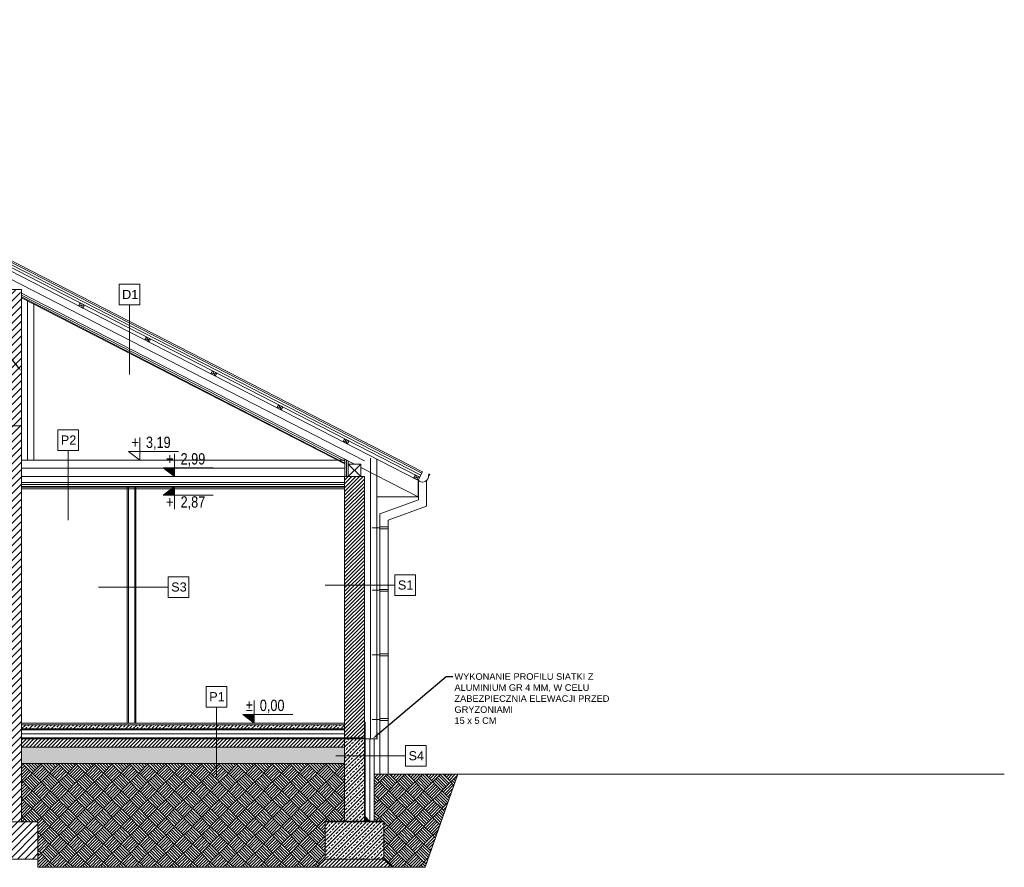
# Model space of a CAD drawing. Header units: millimetres. Extents: x 6506 to 39690, y 4581 to 25261.
# Tile 26 of 27: x 25201 to 26392, y 14278 to 15305. Entities that reach past the tile are written whole.
import ezdxf
from ezdxf import colors
from ezdxf.entities.mleader import LeaderData, LeaderLine
from ezdxf.enums import TextEntityAlignment as Align
from ezdxf.math import Vec2, Vec3

# ---------------------------------------------------------------- set-up
doc = ezdxf.new("R2010")
doc.units = ezdxf.units.MM
doc.linetypes.add('ACAD_ISO03W100', pattern=[30, 12, -18])
doc.layers.get('0').update_dxf_attribs({"color": 251, "lineweight": 5})
doc.layers.add('000_HATCH', color=251, linetype='Continuous', lineweight=5, transparency=0.5)
for name, color, linetype, lineweight in [('A_DZIAŁOWA_PROJEKTOWANE', 251, 'Continuous', 5), ('A_HATCH', 251, 'Continuous', 5), ('A_HYDROIZOLACJA', 251, 'ACAD_ISO03W100', 5), ('A_IZOLEACJA TERMI_PROJEKTOWANA', 251, 'Continuous', 5), ('A_KONST_ISTNIEJĄCE', 251, 'Continuous', 5), ('A_OPISY', 251, 'Continuous', 5), ('A_RYNNY', 251, 'Continuous', 5), ('A_WIDOK', 251, 'Continuous', 5), ('A_ŚCIANY NOWOPROJEKTOWANE', 251, 'Continuous', 5)]:
    doc.layers.add(name, color=color, linetype=linetype, lineweight=lineweight)
doc.layers.add('A_NIEWIDOCZNE  POMOCNICZE', color=251, linetype='ACAD_ISO03W100', lineweight=5, plot=False)
doc.styles.add('APLUS', font='arial.ttf', dxfattribs={"width": 0.6})
doc.styles.get("Standard").update_dxf_attribs({"font": 'arial.ttf'})
doc.linetypes.add('BATTING', pattern='A,0.0001,-0.1,[134,ltypeshp.shx,S=0.1,R=0,X=-0.1,Y=0],-0.2,[134,ltypeshp.shx,S=0.1,R=180,X=0.1,Y=0],-0.1', length=0.4001)
pattern_1 = [(45, (4017.207, -2375.465), (-4.490128, 4.490128), []), (45, (4021.697, -2375.465), (-4.490128, 4.490128), [3.175, -1.5875])]
pattern_2 = [(45, (4017.2067, -2375.465), (-2.24506403, 2.24506403), [])]
pattern_3 = [(135, (-3039.768, -2375.465), (-21.552615, 0), [15.24, -15.24]), (135, (-3037.972, -2373.669), (-21.552615, 0), [15.24, -15.24]), (135, (-3036.176, -2371.873), (-21.552615, 0), [15.24, -15.24]), (135, (-3034.38, -2370.077), (-21.552615, 0), [15.24, -15.24]), (135, (-3032.584, -2368.28), (-21.552615, 0), [15.24, -15.24]), (135, (-3030.787, -2366.485), (-21.552615, 0), [15.24, -15.24]), (135, (-3028.991, -2364.689), (-21.552615, 0), [15.24, -15.24]), (45, (-3050.544, -2364.689), (21.552615, 0), [15.24, -15.24]), (45, (-3052.34, -2362.893), (21.552615, 0), [15.24, -15.24]), (45, (-3054.136, -2361.096), (21.552615, 0), [15.24, -15.24]), (45, (-3055.932, -2359.3), (21.552615, 0), [15.24, -15.24]), (45, (-3057.728, -2357.504), (21.552615, 0), [15.24, -15.24]), (45, (-3059.524, -2355.708), (21.552615, 0), [15.24, -15.24]), (45, (-3061.32, -2353.912), (21.552615, 0), [15.24, -15.24])]

# ---------------------------------------------------------------- blocks, each defined once
blk = doc.blocks.new('*U5')
blk.add_hatch(color=256).paths.add_polyline_path([(0, 0.153), (-0.198, 0.153), (0, 0)])
blk.add_line((0, 0.153), (0, 0.4))
blk.add_lwpolyline([(0, 0.153), (0, 0), (-0.198, 0.153), (0.685, 0.153)])
at = {"style": 'APLUS', "width": 0.8}
blk.add_attdef('%%P_0.00', text='', height=0.2, dxfattribs=at).set_placement((-0.146, 0.153), align=Align.BOTTOM_LEFT)
blk = doc.blocks.new('*U49')
blk.add_hatch(color=256).paths.add_polyline_path([(0, 0.153), (-0.198, 0.153), (0, 0)])
blk.add_line((0, 0.153), (0, 0.4))
blk.add_lwpolyline([(0, 0.153), (0, 0), (-0.198, 0.153), (0.685, 0.153)])
at = {"style": 'APLUS', "width": 0.8}
blk.add_attdef('%%P_0.00', text='', height=0.2, dxfattribs=at).set_placement((-0.146, 0.153), align=Align.BOTTOM_LEFT)
blk = doc.blocks.new('*U48')
blk.add_hatch(color=256).paths.add_polyline_path([(0, -0.153), (-0.198, -0.153), (0, 0)])
blk.add_line((0, -0.153), (0, -0.4))
blk.add_lwpolyline([(0, -0.153), (0, 0), (-0.198, -0.153), (0.685, -0.153)])
at = {"style": 'APLUS', "width": 0.8}
blk.add_attdef('%%P_0.00', text='', height=0.2, dxfattribs=at).set_placement((-0.146, -0.469), align=Align.BOTTOM_LEFT)
blk = doc.blocks.new('*U50')
blk.add_line((0, 0.153), (0, 0.4))
blk.add_lwpolyline([(0, 0.153), (0, 0), (-0.198, 0.153), (0.685, 0.153)])
at = {"style": 'APLUS', "width": 0.8}
blk.add_attdef('%%P_0.00', text='', height=0.2, dxfattribs=at).set_placement((-0.146, 0.153), align=Align.BOTTOM_LEFT)

msp = doc.modelspace()

# ---------------------------------------------------------------- hatches: boundary and pattern name
at = {"layer": '000_HATCH', "ltscale": 2}
h = msp.add_hatch(dxfattribs=at)
h.set_pattern_fill('ANSI33', color=256)
h.set_pattern_definition(pattern_1)
h.paths.add_polyline_path([(25593.8, 14450.9), (25202.8, 14450.9), (25202.8, 14445.9), (25593.8, 14445.9)])
h = msp.add_hatch(dxfattribs=at)
h.set_pattern_fill('ANSI31', color=256)
h.set_pattern_definition(pattern_2)
h.paths.add_polyline_path([(25593.8, 14423.9), (25593.8, 14433.9), (25202.8, 14433.9), (25202.8, 14423.9)])
h = msp.add_hatch(dxfattribs=at)
h.set_pattern_fill('AR-CONC', color=256, scale=0.05)
h.set_pattern_definition([(50, (4017.207, -2375.465), (9.1092334, -0.7969543), [0.9525, -10.4775]), (355, (4017.207, -2375.465), (-1.762171, 9.5528423), [0.762, -8.3820292]), (100.451445, (4017.966, -2375.531), (7.3470624, 8.7558876), [0.8095004, -8.9045122]), (46.1842, (4017.207, -2372.925), (13.553952, -2.1021164), [1.42875, -15.71625]), (96.63556, (4018.336, -2373.1), (11.870207, 12.371306), [1.214251, -13.3567804]), (351.18415, (4017.207, -2372.925), (11.870207, 12.371306), [1.1429984, -12.5729866]), (21, (4018.477, -2373.56), (7.5807196, -5.11326), [0.9525, -10.4775]), (326, (4018.477, -2373.56), (3.0901014, 9.2093983), [0.762, -8.382]), (71.451445, (4019.1085, -2373.986), (10.670821, 4.0961384), [0.8095004, -8.904497]), (37.5, (4017.2067, -2375.465), (0.15443016, 4.22775194), [0, -8.2804, 0, -8.509, 0, -8.41375]), (7.5, (4017.2067, -2375.465), (3.3409831, 5.00902874), [0, -4.8514, 0, -8.0899, 0, -3.20675]), (327.5, (4014.3746, -2375.465), (6.77952976, -0.2864372), [0, -3.175, 0, -9.906, 0, -13.1445]), (317.5, (4013.1046, -2375.465), (7.4064591, 1.2713246), [0, -4.1275, 0, -6.5786, 0, -9.3345])])
h.paths.add_polyline_path([(25202.8, 14423.9), (25202.8, 14403.9), (25593.8, 14403.9), (25593.8, 14423.9)])
h = msp.add_hatch(dxfattribs=at)
h.set_pattern_fill('AR-PARQ1', color=256, scale=0.05, angle=45)
h.set_pattern_definition(pattern_3)
h.paths.add_polyline_path([(25202.8, 14403.9), (25202.8, 14333.3), (25222.8, 14333.3), (25222.8, 14278.3), (25560.3, 14278.3), (25570.3, 14288.3), (25570.3, 14333.3), (25593.8, 14333.3), (25593.8, 14403.9)])
h = msp.add_hatch(dxfattribs=at)
h.set_pattern_fill('AR-PARQ1', color=256, scale=0.05, angle=45)
h.set_pattern_definition(pattern_3)
h.paths.add_polyline_path([(25629.8, 14390.9), (25629.8, 14334.3), (25641.3, 14334.3), (25641.3, 14333.8), (25641.3, 14333.3), (25641.3, 14288.3), (25651.3, 14278.3), (25691.3, 14278.3), (25730.7, 14390.9)])
at = {"layer": 'A_DZIAŁOWA_PROJEKTOWANE', "ltscale": 2}
h = msp.add_hatch(dxfattribs=at)
h.set_pattern_fill('ANSI31', color=256)
h.set_pattern_definition(pattern_2)
h.paths.add_polyline_path([(25593.8, 14434.9), (25617.8, 14434.9), (25617.8, 14751.4), (25593.8, 14751.4)])
h = msp.add_hatch(dxfattribs=at)
h.set_pattern_fill('ANSI33', color=256)
h.set_pattern_definition(pattern_1)
h.paths.add_polyline_path([(25617.8, 14433.9), (25593.8, 14433.9), (25593.8, 14333.3), (25617.8, 14333.3)])
h.paths.add_polyline_path([(25570.3, 14333.3), (25570.3, 14288.3), (25641.3, 14288.3), (25641.3, 14333.3)])
h = msp.add_hatch(dxfattribs=at)
h.set_pattern_fill('ANSI31', color=256)
h.set_pattern_definition(pattern_2)
h.paths.add_polyline_path([(25641.3, 14288.3), (25570.3, 14288.3), (25560.3, 14278.3), (25651.3, 14278.3)])
at = {"layer": 'A_HATCH'}
h = msp.add_hatch(dxfattribs=at)
h.set_pattern_fill('ANSI31', color=256, scale=2)
h.set_pattern_definition([(45, (4017.207, -2375.465), (-4.490128, 4.490128), [])])
h.paths.add_polyline_path([(25202.8, 14812.9), (25159.8, 14812.9), (25159.8, 14333.3), (25202.8, 14333.3)])
h.paths.add_polyline_path([(25222.8, 14333.3), (25139.8, 14333.3), (25139.8, 14288.3), (25222.8, 14288.3)])
h.paths.add_polyline_path([(25159.8, 14452.9), (23927.8, 14452.9), (23927.8, 14412.9), (25159.8, 14412.9)])
h.paths.add_polyline_path([(23947.8, 14333.4), (23864.8, 14333.4), (23864.8, 14288.4), (23947.8, 14288.4)])
h.paths.add_polyline_path([(23927.8, 14812.9), (23884.8, 14812.9), (23884.8, 14333.4), (23927.8, 14333.4)])
h.paths.add_polyline_path([(25159.8, 14812.9), (23927.8, 14812.9), (23927.8, 14787.9), (25159.8, 14787.9)])
h.paths.add_polyline_path([(23927.8, 14862.9), (23899.8, 14862.9), (23899.8, 14812.9), (23927.8, 14812.9)])
h.paths.add_polyline_path([(23899.8, 14862.9), (23884.8, 14862.9), (23884.8, 14812.9), (23899.8, 14812.9)])
h.paths.add_polyline_path([(25202.8, 14973.5), (25194.3, 14977.9), (25175.8, 14977.9), (25175.8, 14812.9), (25202.8, 14812.9)])
h.paths.add_polyline_path([(25175.8, 14977.9), (25159.8, 14977.9), (25159.8, 14812.9), (25175.8, 14812.9)])
at = {"layer": 'A_NIEWIDOCZNE  POMOCNICZE', "ltscale": 2}
h = msp.add_hatch(dxfattribs=at)
h.set_pattern_fill('HONEY', color=256, scale=0.2)
h.set_pattern_definition([(0, (-3039.7677, -2375.4649), (0.9525, 0.549926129), [0.635, -1.27]), (120, (-3039.7677, -2375.4649), (-0.952499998, 0.549926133), [0.635, -1.27]), (60, (-3039.7677, -2375.4649), (2e-09, 1.099852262), [-1.27, 0.635])])
h.paths.add_polyline_path([(25618.8, 14339.8), (25618.8, 14334.3), (25624.1, 14334.3)])

# ---------------------------------------------------------------- linework, layer by layer
at = {"layer": '000_HATCH', "linetype": 'BATTING', "ltscale": 6}
msp.add_line((25202.8, 14741.9), (25594.3, 14741.9), dxfattribs=at)
at = {"layer": '000_HATCH', "linetype": 'BATTING', "ltscale": 12}
msp.add_line((25202.8, 14439.9), (25593.8, 14439.9), dxfattribs=at)
at = {"layer": '000_HATCH', "ltscale": 2}
for p, q in [((25730.7, 14390.9), (25691.3, 14278.3)), ((25691.3, 14278.3), (25222.8, 14278.3))]:
    msp.add_line(p, q, dxfattribs=at)
at = {"layer": '000_HATCH', "ltscale": 2, "const_width": 1.5}
msp.add_lwpolyline([(25617.8, 14433.9), (25633, 14433.9), (25633, 14441.4)], dxfattribs=at)
at = {"layer": 'A_DZIAŁOWA_PROJEKTOWANE', "ltscale": 2}
for p, q in [((25330.8, 14452.9), (25330.8, 14739.5)), ((25332.3, 14452.9), (25332.3, 14739.5)), ((25339.8, 14452.9), (25339.8, 14739.5)), ((25341.3, 14452.9), (25341.3, 14739.5)), ((25617.8, 14433.9), (25618.8, 14433.9))]:
    msp.add_line(p, q, dxfattribs=at)
at = {"layer": 'A_HYDROIZOLACJA', "ltscale": 0.2, "const_width": 1}
for points in [[(25202.8, 14738.9), (25594.3, 14738.9)], [(25618.3, 14334.3), (25618.3, 14453.9)], [(25202.8, 14445.4), (25593.8, 14445.4)], [(25202.8, 14434.4), (25617.8, 14434.4)], [(25641.3, 14333.8), (25570.3, 14333.8)]]:
    msp.add_lwpolyline(points, dxfattribs=at)
at = {"layer": 'A_IZOLEACJA TERMI_PROJEKTOWANA', "linetype": 'BATTING', "ltscale": 19}
msp.add_line((25210.3, 14771.4), (25210.3, 14964), dxfattribs=at)
at = {"layer": 'A_IZOLEACJA TERMI_PROJEKTOWANA', "ltscale": 2}
for p, q in [((25217.8, 14771.4), (25217.8, 14960.1)), ((25202.8, 14771.4), (25593.8, 14771.4)), ((25202.8, 14771.4), (25217.8, 14771.4)), ((25594.3, 14772.2), (25594.3, 14751.4)), ((25632.8, 14433.9), (25632.8, 14772.8)), ((25632.8, 14433.9), (25618.8, 14433.9)), ((25625.8, 14433.9), (25618.8, 14433.9)), ((25625.3, 14433.9), (25632.8, 14433.9)), ((25629.8, 14433.9), (25629.8, 14334.3)), ((25618.8, 14339.8), (25624.1, 14334.3))]:
    msp.add_line(p, q, dxfattribs=at)
at = {"layer": 'A_IZOLEACJA TERMI_PROJEKTOWANA', "linetype": 'BATTING', "ltscale": 5}
msp.add_line((25596.3, 14770.8), (25596.3, 14751.4), dxfattribs=at)
at = {"layer": 'A_IZOLEACJA TERMI_PROJEKTOWANA', "linetype": 'BATTING', "ltscale": 18}
msp.add_line((25625.3, 14773.9), (25625.3, 14433.9), dxfattribs=at)
at = {"layer": 'A_IZOLEACJA TERMI_PROJEKTOWANA', "linetype": 'BATTING', "ltscale": 22}
msp.add_line((25202.8, 14761.4), (25593.8, 14761.4), dxfattribs=at)
at = {"layer": 'A_IZOLEACJA TERMI_PROJEKTOWANA', "linetype": 'BATTING', "ltscale": 13}
msp.add_line((25624.3, 14433.9), (25624.3, 14334.3), dxfattribs=at)
at = {"layer": 'A_IZOLEACJA TERMI_PROJEKTOWANA', "linetype": 'BATTING', "ltscale": 22}
msp.add_lwpolyline([(25617.8, 14770.4), (24623.2, 15281.4), (23884.8, 14874.2)], dxfattribs=at)
at = {"layer": 'A_IZOLEACJA TERMI_PROJEKTOWANA', "ltscale": 2}
for points in [[(25605.8, 14766.4), (25202.8, 14973.5)], [(25594.3, 14767.8), (25202.8, 14969)]]:
    msp.add_lwpolyline(points, dxfattribs=at)
at = {"layer": 'A_IZOLEACJA TERMI_PROJEKTOWANA', "linetype": 'BATTING', "ltscale": 5}
msp.add_lwpolyline([(25594.3, 14770.1), (25202.8, 14971.2)], dxfattribs=at)
at = {"layer": 'A_KONST_ISTNIEJĄCE', "ltscale": 2}
for p, q in [((25175.8, 14977.9), (25202.8, 14977.9)), ((25202.8, 14812.9), (25202.8, 14977.9)), ((25159.8, 14812.9), (25202.8, 14812.9)), ((25202.8, 14333.3), (25202.8, 14812.9)), ((25139.8, 14333.3), (25222.8, 14333.3)), ((25222.8, 14333.3), (25222.8, 14288.3)), ((25139.8, 14288.3), (25222.8, 14288.3))]:
    msp.add_line(p, q, dxfattribs=at)
msp.add_lwpolyline([(25598.3, 14751.4), (25613.3, 14751.4), (25613.3, 14766.4), (25598.3, 14766.4)], close=True, dxfattribs=at)
at = {"layer": 'A_NIEWIDOCZNE  POMOCNICZE', "ltscale": 2}
msp.add_line((25222.8, 14288.3), (25222.8, 14278.3), dxfattribs=at)
at = {"layer": 'A_OPISY'}
for p, q in [((25333.5, 14959.4), (25333.5, 14875)), ((25259.2, 14783.1), (25259.2, 14698.7)), ((25380.4, 14617.6), (25295.9, 14617.6)), ((25654.6, 14620), (25570.2, 14620)), ((25438.8, 14472.4), (25438.8, 14387.9)), ((25667.6, 14413.4), (25583.1, 14413.4))]:
    msp.add_line(p, q, dxfattribs=at)
for points in [[(25321, 14959.4), (25346, 14959.4), (25346, 14984.4), (25321, 14984.4)], [(25246.7, 14783.1), (25271.7, 14783.1), (25271.7, 14808.1), (25246.7, 14808.1)], [(25654.6, 14607.5), (25679.6, 14607.5), (25679.6, 14632.5), (25654.6, 14632.5)], [(25380.4, 14605.1), (25405.4, 14605.1), (25405.4, 14630.1), (25380.4, 14630.1)], [(25426.3, 14472.4), (25451.3, 14472.4), (25451.3, 14497.4), (25426.3, 14497.4)], [(25667.6, 14400.9), (25692.6, 14400.9), (25692.6, 14425.9), (25667.6, 14425.9)]]:
    msp.add_lwpolyline(points, close=True, dxfattribs=at)
at = {"layer": 'A_RYNNY'}
for p, q in [((25636.4, 14689.4), (25627.4, 14689.4)), ((25636.4, 14613.7), (25627.4, 14613.7)), ((25636.4, 14535.4), (25627.4, 14535.4)), ((25636.4, 14457.1), (25627.4, 14457.1))]:
    msp.add_line(p, q, dxfattribs=at)
for points in [[(25682.8, 14747.1), (25684.3, 14745.8), (25686.2, 14745), (25688.1, 14744.7), (25690, 14745), (25691.8, 14745.8), (25693.4, 14747.1), (25694.6, 14748.7), (25695.3, 14750.7), (25695.6, 14752.8), (25696.3, 14753.1), (25696.5, 14753.2), (25696.7, 14753.4), (25696.8, 14753.6), (25696.8, 14753.9), (25696.7, 14754.1), (25696.5, 14754.3), (25696.3, 14754.4), (25696.1, 14754.5), (25695.9, 14754.4), (25695.7, 14754.3), (25695.5, 14754.1), (25695.5, 14753.8), (25695.5, 14753.8), (25695.6, 14754.1), (25695.7, 14754.2), (25695.9, 14754.4), (25696.1, 14754.4), (25696.3, 14754.4), (25696.5, 14754.3), (25696.6, 14754.1), (25696.7, 14753.9), (25696.7, 14753.6), (25696.6, 14753.4), (25696.5, 14753.2), (25696.3, 14753.1), (25695.5, 14752.9), (25695.3, 14750.7), (25694.5, 14748.8), (25693.4, 14747.1), (25691.8, 14745.8), (25690, 14745), (25688.1, 14744.7), (25686.2, 14745), (25684.4, 14745.8), (25682.8, 14747.1)], [(25636.4, 14390.9), (25636.4, 14706.2), (25683.1, 14723.1), (25683.1, 14746.8)], [(25693.1, 14746.8), (25693.1, 14715.5), (25646.4, 14698.6), (25646.4, 14390.9)]]:
    msp.add_lwpolyline(points, dxfattribs=at)
for points in [[(25646.4, 14690.6), (25636.4, 14690.6), (25636.4, 14688.3), (25646.4, 14688.3)], [(25646.4, 14614.8), (25636.4, 14614.8), (25636.4, 14612.5), (25646.4, 14612.5)], [(25646.4, 14536.6), (25636.4, 14536.6), (25636.4, 14534.3), (25646.4, 14534.3)], [(25646.4, 14458.3), (25636.4, 14458.3), (25636.4, 14456), (25646.4, 14456)]]:
    msp.add_lwpolyline(points, close=True, dxfattribs=at)
at = {"layer": 'A_WIDOK', "ltscale": 2}
for p, q in [((25279, 14959.1), (25271.9, 14958.2)), ((25273.7, 14961.8), (25277.2, 14955.5)), ((25353.8, 14920.7), (25357.3, 14914.4)), ((25359.1, 14917.9), (25351.9, 14917.1)), ((25439.1, 14876.8), (25432, 14876)), ((25433.8, 14879.5), (25437.3, 14873.2)), ((25519.2, 14835.7), (25512, 14834.8)), ((25513.9, 14838.4), (25517.4, 14832.1)), ((25599.2, 14794.5), (25592.1, 14793.7)), ((25593.9, 14797.3), (25597.4, 14791)), ((25598.3, 14766.4), (25598.3, 14770.3)), ((25598.3, 14766.4), (25613.3, 14751.4)), ((25613.3, 14766.4), (25598.3, 14751.4)), ((25679.3, 14753.4), (25682.8, 14747.1)), ((25688.1, 14757.3), (25682.8, 14747.1)), ((25594.3, 14744.4), (25202.8, 14744.4)), ((25684.7, 14750.7), (25677.5, 14749.8)), ((25682.8, 14747.1), (25682.8, 14726.9)), ((25594.3, 14738.4), (25202.8, 14738.4)), ((25594.3, 14736.4), (25202.8, 14736.4)), ((25682.8, 14726.9), (25632.8, 14726.9)), ((25618.8, 14453.9), (25617.8, 14453.9)), ((25618.8, 14334.3), (25618.8, 14453.9)), ((25593.8, 14452.9), (25202.8, 14452.9)), ((25593.8, 14450.9), (25202.8, 14450.9)), ((25593.8, 14445.9), (25202.8, 14445.9)), ((25593.8, 14444.9), (25202.8, 14444.9)), ((25202.8, 14444.9), (25202.8, 14434.9)), ((25617.8, 14434.9), (25202.8, 14434.9)), ((25593.8, 14433.9), (25202.8, 14433.9)), ((25593.8, 14423.9), (25202.8, 14423.9)), ((25593.8, 14403.9), (25202.8, 14403.9)), ((26392.2, 14390.9), (25629.8, 14390.9)), ((25570.3, 14333.3), (25570.3, 14334.3)), ((25570.3, 14334.3), (25641.3, 14334.3)), ((25641.3, 14334.3), (25641.3, 14333.3)), ((25560.3, 14278.3), (25570.3, 14288.3)), ((25651.3, 14278.3), (25641.3, 14288.3)), ((25560.3, 14278.3), (25651.3, 14278.3))]:
    msp.add_line(p, q, dxfattribs=at)
for points in [[(25688.1, 14757.3), (24622.8, 15304.6), (23817.3, 14860.4)], [(25687.2, 14755.5), (24622.9, 15302.4), (23818.2, 14858.6)], [(25686, 14753.3), (24622.9, 15299.5), (23819.4, 14856.4)], [(25682.8, 14751.6), (24623, 15296.1), (23820.9, 14853.8)], [(25681, 14748), (24623, 15291.6), (23822.8, 14850.3)], [(25594.3, 14766.7), (25202.8, 14967.9)], [(25682.8, 14726.9), (25613.3, 14762.6)]]:
    msp.add_lwpolyline(points, dxfattribs=at)
at = {"layer": 'A_ŚCIANY NOWOPROJEKTOWANE', "ltscale": 2}
for p, q in [((25202.8, 14751.4), (25593.8, 14751.4)), ((25202.8, 14751.4), (25202.8, 14739.4)), ((25593.8, 14333.3), (25593.8, 14751.4)), ((25593.8, 14751.4), (25617.8, 14751.4)), ((25617.8, 14333.3), (25617.8, 14751.4)), ((25202.8, 14739.4), (25593.8, 14739.4)), ((25593.8, 14433.9), (25617.8, 14433.9)), ((25570.3, 14333.3), (25641.3, 14333.3)), ((25570.3, 14333.3), (25570.3, 14288.3)), ((25641.3, 14333.3), (25641.3, 14288.3)), ((25570.3, 14288.3), (25641.3, 14288.3))]:
    msp.add_line(p, q, dxfattribs=at)
for points in [[(25279, 14959.1), (25277.2, 14955.5), (25271.9, 14958.2), (25273.7, 14961.8)], [(25359.1, 14917.9), (25357.3, 14914.4), (25351.9, 14917.1), (25353.8, 14920.7)], [(25439.1, 14876.8), (25437.3, 14873.2), (25432, 14876), (25433.8, 14879.5)], [(25519.2, 14835.7), (25517.4, 14832.1), (25512, 14834.8), (25513.9, 14838.4)], [(25599.2, 14794.5), (25597.4, 14791), (25592.1, 14793.7), (25593.9, 14797.3)], [(25598.3, 14751.4), (25613.3, 14751.4), (25613.3, 14766.4), (25598.3, 14766.4)], [(25684.7, 14750.7), (25682.8, 14747.1), (25677.5, 14749.8), (25679.3, 14753.4)]]:
    msp.add_lwpolyline(points, close=True, dxfattribs=at)

# ---------------------------------------------------------------- block references
at = {"layer": 'A_OPISY', "transparency": 33554687, "xscale": 68.67492864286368, "yscale": 68.67492864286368, "zscale": 68.67492864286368, "rotation": 1.435389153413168e-05}
for name, p, values in [('*U50', (25346, 14771.4), {'%%P_0.00': '+  3,19'}), ('*U49', (25387.9, 14751.4), {'%%P_0.00': '+  2,99'}), ('*U5', (25484.3, 14452.9), {'%%P_0.00': '%%p  0,00'})]:
    msp.add_blockref(name, p, dxfattribs=at).add_auto_attribs(values)
at = {"layer": 'A_OPISY', "transparency": 33554687}
ref = msp.add_blockref('*U48', (25387.9, 14739.4), dxfattribs=dict(at, xscale=68.67492864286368, yscale=68.67492864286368, zscale=68.67492864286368, rotation=1.435389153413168e-05))
ref.add_attrib('%%P_0.00', '+  2,87', dxfattribs={"layer": '0', "height": 13.73, "rotation": 0, "style": 'APLUS', "width": 0.8}).set_placement((25377.9, 14709.7), align=Align.BOTTOM_LEFT)

# ---------------------------------------------------------------- texts
at = {"layer": 'A_OPISY'}
for s, p in [('D1', (25324.6, 14966.5)), ('P2', (25250.4, 14790.2)), ('S3', (25384, 14612.2)), ('S1', (25658.3, 14614.6)), ('P1', (25430, 14479.4)), ('S4', (25671.2, 14407.9))]:
    msp.add_text(s, height=11, dxfattribs=at).set_placement(p)

# ---------------------------------------------------------------- leaders
at = {"layer": 'A_DZIAŁOWA_PROJEKTOWANE', "ltscale": 2}
ml = msp.add_multileader_mtext('Standard', dxfattribs=at)
ml.set_content('DOCIEPLENIE ŚCINY KOLANKOWEJ STYROPIANEM GR. 15 CM {\\C0;(\\H1.08333x;λ=0,033 W/(mK))}', color=256)
ml.set_leader_properties()
ml.build(insert=Vec2(0, 0))
ctx = ml.context
ctx.base_point, ctx.char_height, ctx.plane_origin = Vec3(24923.6, 14975), 8, Vec3(25315.7, 14998.4)
notes = []
notes.append((ctx, [(0, (1, 1, 0), (25127, 14975), (-1, 0), 8, [(0, [(25202.8, 14878.9)], 0, [])])]))
ctx.mtext.insert, ctx.mtext.width, ctx.mtext.flow_direction = Vec3(24925.6, 14980.3), 197.625, 5
ml = msp.add_multileader_mtext('Standard', dxfattribs=at)
ml.set_content('WYKONANIE PROFILU SIATKI Z ALUMINIUM GR 4 MM, W CELU ZABEZPIECZNIA ELEWACJI PRZED GRYZONIAMI\\P15 x 5 CM', color=256)
ml.set_leader_properties()
ml.build(insert=Vec2(0, 0))
ctx = ml.context
ctx.base_point, ctx.char_height, ctx.plane_origin = Vec3(25724.8, 14509.3), 8, Vec3(26112.2, 14532.7)
notes.append((ctx, [(1, (1, 1, 0), (25716.8, 14509.3), (1, 0), 8, [(0, [(25627.8, 14433.9)], 0, [])])]))
ctx.mtext.insert, ctx.mtext.width, ctx.mtext.flow_direction = Vec3(25726.8, 14513.3), 197.625, 5
for ctx, leaders in notes:
    for number, flags, end, landing, length, lines in leaders:
        leader = LeaderData()
        leader.index, (leader.has_last_leader_line, leader.has_dogleg_vector, leader.attachment_direction) = number, flags
        leader.last_leader_point, leader.dogleg_vector, leader.dogleg_length = Vec3(end), Vec3(landing), length
        for number, points, colour, breaks in lines:
            line = LeaderLine()
            line.index, line.vertices, line.color, line.breaks = number, Vec3.list(points), colors.encode_raw_color(colour), breaks
            leader.lines.append(line)
        ctx.leaders.append(leader)

doc.saveas('drawing.dxf')
